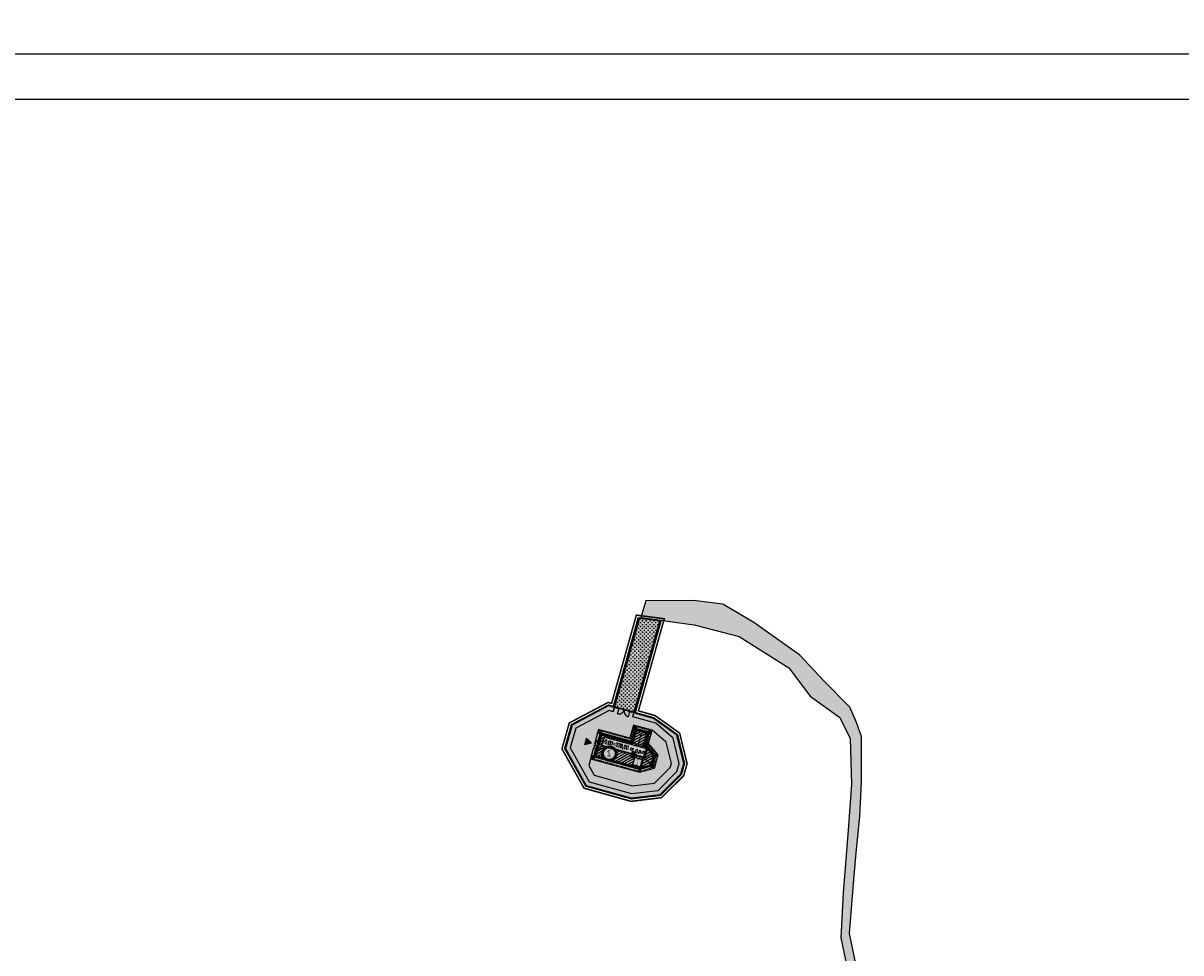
# Model space of a CAD drawing. Extents: x 7460161 to 7461537, y 5624691 to 5625913.
# Tile 26 of 26: x 7460852 to 7461080, y 5625486 to 5625669. Entities that reach past the tile are written whole.
import ezdxf
from ezdxf.enums import TextEntityAlignment as Align

# ---------------------------------------------------------------- set-up
doc = ezdxf.new("R2010")
doc.units = 0
doc.header["$MEASUREMENT"] = 0
doc.linetypes.add('DASHED', pattern=[0.75, 0.5, -0.25])
doc.linetypes.add('DASHEDX2', pattern=[1.5, 1, -0.5])
for name, color, linetype in [('AZ_chodniki', 45, 'Continuous'), ('az_ogrodzenie', 10, 'Continuous'), ('hatch_kostka_PROKON', 9, 'Continuous'), ('hatch_kostka_R&F', 9, 'Continuous'), ('hatch_PROKON', 4, 'Continuous'), ('konstr_PROKON', 2, 'Continuous'), ('ozn_graficzne_PROKON', 5, 'Continuous'), ('ozn_graficzne_R&F', 5, 'Continuous'), ('widoki_przerywana_R&F', 4, 'DASHEDX2'), ('widoki_R&F', 4, 'Continuous'), ('wymiary_PROKON', 3, 'Continuous')]:
    doc.layers.add(name, color=color, linetype=linetype)
doc.layers.add('AZ_granica', color=7, linetype='Continuous', true_color=0xf00018)
doc.layers.add('az_zieleń', color=7, linetype='Continuous', lineweight=5, true_color=0x00b32d)
doc.layers.add('rzędne proj_k', color=190, linetype='Continuous', lineweight=18)
doc.styles.add('simplex 0.6', font='simplex.shx', dxfattribs={"width": 0.6})
doc.styles.add('TECH', font='FL Pismo Techniczne.ttf')
picture_1 = doc.add_image_def('image1.jpg', size_in_pixel=(10800, 14441))

# ---------------------------------------------------------------- blocks, each defined once
blk = doc.blocks.new('*U11')
h = blk.add_hatch(color=256)
h.dxf.hatch_style = 1
h.paths.add_polyline_path([(0, 0), (-10, 0, 0.414214), (0, -10)])
h = blk.add_hatch(color=256)
h.dxf.hatch_style = 1
h.paths.add_polyline_path([(0, 10), (0, 0), (10, 0, 0.414214)])
for points in [[(0, 0), (-10, 0)], [(-10, 0), (10, 0)], [(0, 0), (0, 10)], [(0, 10), (0, -10)]]:
    blk.add_lwpolyline(points)
blk.add_circle((0, 0), 10)
blk = doc.blocks.new('Kaplica z Dymin')
at = {"layer": 'hatch_kostka_R&F', "linetype": 'ByBlock', "transparency": 33554457}
blk.add_hatch(color=200, dxfattribs=at).paths.add_polyline_path([(7460367.49, 5625597.9), (7460376.82, 5625597.9), (7460379.05, 5625599.2), (7460379.05, 5625601.35), (7460376.94, 5625602.76), (7460376.61, 5625602.76), (7460376.61, 5625605.45), (7460373.88, 5625605.45), (7460373.88, 5625602.76), (7460367.49, 5625602.76)])
at = {"layer": 'hatch_PROKON', "linetype": 'ByBlock'}
h = blk.add_hatch(dxfattribs=at)
h.set_pattern_fill('ANSI31', color=4, scale=3.5, angle=360, style=0)
h.set_pattern_definition([(45, (5e-10, 2e-10), (-0.30935921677, 0.30935921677), [])])
h.paths.add_polyline_path([(7460374.18, 5625602.46), (7460367.79, 5625602.46), (7460367.79, 5625598.2), (7460369.2, 5625598.2, -0.207312), (7460368.73, 5625599.3, -0.232599), (7460369.31, 5625600.49), (7460368.37, 5625600.49), (7460368.37, 5625602.17), (7460377.2, 5625602.17), (7460377.2, 5625600.49), (7460371.15, 5625600.49, -0.232599), (7460371.73, 5625599.3, -0.207312), (7460371.26, 5625598.2), (7460376.74, 5625598.2), (7460378.75, 5625599.38), (7460378.75, 5625601.19), (7460376.85, 5625602.46), (7460376.31, 5625602.46), (7460376.31, 5625605.15), (7460374.18, 5625605.15)])
h.paths.add_polyline_path([(7460375.29, 5625599.89), (7460376.79, 5625599.89), (7460376.79, 5625598.39), (7460375.29, 5625598.39)], flags=16)
at = {"layer": 'wymiary_PROKON', "linetype": 'ByBlock', "ltscale": 0.8}
h = blk.add_hatch(dxfattribs=at)
h.set_pattern_fill('ANSI37', color=4, scale=0.8, angle=360, style=0)
h.set_pattern_definition([(45, (1762310.38867, -1779829.25711), (-0.0707106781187, 0.0707106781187), []), (135, (1762310.38867, -1779829.25711), (-0.0707106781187, -0.0707106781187), [])])
h.paths.add_polyline_path([(7460367.49, 5625597.9), (7460376.82, 5625597.9), (7460379.05, 5625599.2), (7460379.05, 5625601.35), (7460376.94, 5625602.76), (7460376.61, 5625602.76), (7460376.61, 5625605.45), (7460373.88, 5625605.45), (7460373.88, 5625602.76), (7460367.49, 5625602.76)])
h.paths.add_polyline_path([(7460367.79, 5625598.2), (7460376.74, 5625598.2), (7460378.75, 5625599.38), (7460378.75, 5625601.19), (7460376.85, 5625602.46), (7460376.31, 5625602.46), (7460376.31, 5625605.15), (7460374.18, 5625605.15), (7460374.18, 5625602.46), (7460367.79, 5625602.46)], flags=16)
at = {"color": 7, "linetype": 'ByBlock', "const_width": 0.05}
blk.add_lwpolyline([(7460375.79, 5625598.64), (7460376.29, 5625598.64), (7460376.04, 5625598.64), (7460376.04, 5625599.64), (7460376.29, 5625599.64), (7460375.79, 5625599.64)], dxfattribs=at)
at = {"color": 3, "linetype": 'ByBlock'}
for radius in [1.5, 1.35, 1.2]:
    blk.add_circle((7460370.23, 5625599.3), radius, dxfattribs=at)
at = {"layer": 'Defpoints', "linetype": 'ByBlock'}
blk.add_lwpolyline([(7460377.2, 5625600.49), (7460377.2, 5625602.17), (7460368.37, 5625602.17), (7460368.37, 5625600.49)], close=True, dxfattribs=at)
at = {"layer": 'ozn_graficzne_PROKON', "color": 3}
blk.add_lwpolyline([(7460376.79, 5625598.39), (7460375.29, 5625598.39), (7460375.29, 5625599.89), (7460376.79, 5625599.89)], close=True, dxfattribs=at)
at = {"layer": 'widoki_przerywana_R&F', "ltscale": 0.3}
for p, q in [((7460375.24, 5625604.58), (7460375.24, 5625602.13)), ((7460376.96, 5625600.33), (7460376.96, 5625603.16)), ((7460368.36, 5625600.33), (7460374.32, 5625600.33)), ((7460375.52, 5625600.33), (7460376.96, 5625600.33)), ((7460376.96, 5625600.33), (7460379.3, 5625601.48)), ((7460376.96, 5625600.33), (7460376.96, 5625597.5)), ((7460379.3, 5625599.06), (7460376.96, 5625600.33))]:
    blk.add_line(p, q, dxfattribs=at)
at = {"layer": 'widoki_przerywana_R&F', "ltscale": 0.3, "flags": 128}
blk.add_lwpolyline([(7460373.83, 5625603.16), (7460367.05, 5625603.16, 0.283468), (7460366.89, 5625602.95), (7460366.89, 5625597.72, 0.283468), (7460367.05, 5625597.5), (7460376.96, 5625597.5), (7460379.3, 5625599.06), (7460379.3, 5625601.48), (7460376.96, 5625603.16), (7460376.96, 5625605.68, 0.414214), (7460376.83, 5625605.8), (7460373.65, 5625605.8, 0.414214), (7460373.53, 5625605.68), (7460373.53, 5625602.76)], format="xyb", dxfattribs=at)
at = {"layer": 'widoki_przerywana_R&F', "linetype": 'Continuous', "ltscale": 0.5}
blk.add_lwpolyline([(7460367.49, 5625601.1), (7460367.46, 5625601.1), (7460367.46, 5625601.1), (7460367.43, 5625601.1), (7460367.43, 5625602.82), (7460373.82, 5625602.82), (7460373.82, 5625602.82), (7460373.82, 5625602.82), (7460373.82, 5625602.82), (7460373.82, 5625602.82), (7460373.82, 5625605.51), (7460376.66, 5625605.51), (7460376.66, 5625602.82), (7460376.66, 5625602.82), (7460376.66, 5625602.82), (7460376.66, 5625602.82), (7460376.66, 5625602.82), (7460376.96, 5625602.82), (7460379.11, 5625601.38), (7460379.11, 5625599.17), (7460379.11, 5625599.17), (7460379.11, 5625599.17), (7460379.11, 5625599.17), (7460379.11, 5625599.17), (7460376.83, 5625597.85), (7460367.43, 5625597.85), (7460367.43, 5625597.85), (7460367.43, 5625597.85), (7460367.43, 5625597.85), (7460367.43, 5625597.85), (7460367.43, 5625597.85), (7460367.43, 5625597.85), (7460367.43, 5625597.85), (7460367.43, 5625597.85), (7460367.43, 5625599.56), (7460367.46, 5625599.56), (7460367.46, 5625599.56), (7460367.49, 5625599.56)], dxfattribs=at)
at = {"layer": 'widoki_przerywana_R&F', "color": 2, "linetype": 'Continuous', "ltscale": 0.5}
blk.add_lwpolyline([(7460367.49, 5625597.9), (7460376.82, 5625597.9), (7460379.05, 5625599.2), (7460379.05, 5625601.35), (7460376.94, 5625602.76), (7460376.61, 5625602.76), (7460376.61, 5625605.45), (7460373.88, 5625605.45), (7460373.88, 5625602.76), (7460367.49, 5625602.76), (7460367.49, 5625597.9)], dxfattribs=at)
blk.add_lwpolyline([(7460367.79, 5625598.2), (7460376.74, 5625598.2), (7460378.75, 5625599.38), (7460378.75, 5625601.19), (7460376.85, 5625602.46), (7460376.31, 5625602.46), (7460376.31, 5625605.15), (7460374.18, 5625605.15), (7460374.18, 5625602.46), (7460367.79, 5625602.46)], close=True, dxfattribs=at)
at = {"layer": 'widoki_przerywana_R&F', "ltscale": 0.3, "flags": 128}
for points in [[(7460373.57, 5625605.77), (7460374.88, 5625604.58)], [(7460376.92, 5625605.77), (7460375.6, 5625604.58)], [(7460366.95, 5625603.08), (7460367.44, 5625602.49), (7460367.44, 5625598.18), (7460366.95, 5625597.58)], [(7460367.44, 5625598.18), (7460368.36, 5625600.33), (7460367.44, 5625602.49)], [(7460373.83, 5625603.16), (7460375.24, 5625602.13)], [(7460374.88, 5625604.58), (7460375.6, 5625604.58)], [(7460376.66, 5625603.16), (7460375.24, 5625602.13)], [(7460376.96, 5625603.16), (7460376.66, 5625603.16)], [(7460374.26, 5625600.33), (7460374.45, 5625600.33)], [(7460374.52, 5625600.33), (7460374.87, 5625600.33)], [(7460374.65, 5625600.72), (7460374.55, 5625600.89)], [(7460374.9, 5625600.37), (7460374.69, 5625600.66)], [(7460374.89, 5625600.29), (7460374.69, 5625600.01)], [(7460375.15, 5625600.66), (7460374.94, 5625600.37)], [(7460374.95, 5625600.29), (7460375.15, 5625600.01)], [(7460375.32, 5625600.33), (7460374.97, 5625600.33)], [(7460375.29, 5625600.89), (7460375.19, 5625600.72)], [(7460375.58, 5625600.33), (7460375.39, 5625600.33)], [(7460374.65, 5625599.95), (7460374.55, 5625599.78)], [(7460375.19, 5625599.95), (7460375.29, 5625599.78)]]:
    blk.add_lwpolyline(points, dxfattribs=at)
for points in [[(7460375.58, 5625600.33), (7460375.29, 5625600.89), (7460374.55, 5625600.89), (7460374.26, 5625600.33), (7460374.55, 5625599.78), (7460375.29, 5625599.78)], [(7460375.39, 5625600.33), (7460375.19, 5625600.72), (7460374.65, 5625600.72), (7460374.45, 5625600.33), (7460374.65, 5625599.95), (7460375.19, 5625599.95)], [(7460375.32, 5625600.33), (7460375.15, 5625600.66), (7460374.69, 5625600.66), (7460374.52, 5625600.33), (7460374.69, 5625600.01), (7460375.15, 5625600.01)]]:
    blk.add_lwpolyline(points, close=True, dxfattribs=at)
at = {"layer": 'widoki_przerywana_R&F', "ltscale": 0.3}
blk.add_circle((7460374.92, 5625600.33), 0.0472, dxfattribs=at)
at = {"layer": 'rzędne proj_k', "xscale": -0.03000000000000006, "yscale": 0.03000000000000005, "zscale": 0.03, "rotation": 269.9999998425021}
for p in [(7460373.82, 5625605.51), (7460376.66, 5625605.51), (7460367.43, 5625602.82), (7460379.11, 5625601.38), (7460367.43, 5625597.85), (7460376.83, 5625597.85), (7460379.11, 5625599.17)]:
    blk.add_blockref('*U11', p, dxfattribs=at)
at = {"layer": 'konstr_PROKON', "style": 'simplex 0.6', "width": 0.6}
blk.add_text('%%P0,00=228,00 m n.p.m.', height=0.75, dxfattribs=at).set_placement((7460372.78, 5625601.02), align=Align.CENTER)
at = {"layer": 'ozn_graficzne_PROKON', "color": 1, "linetype": 'Continuous', "style": 'TECH'}
blk.add_text('1', height=1.25, rotation=15.4045, dxfattribs=at).set_placement((7460370.14, 5625599.34), align=Align.MIDDLE_CENTER)
blk = doc.blocks.new('ogrodzenie')
at = {"layer": 'hatch_kostka_PROKON', "linetype": 'ByBlock', "transparency": 33554457}
blk.add_hatch(color=256, dxfattribs=at).paths.add_polyline_path([(7460350.94, 5625701.72), (7460348.93, 5625702.29), (7460341.72, 5625698.48), (7460340.43, 5625693.88), (7460344.53, 5625686.59), (7460353.42, 5625684.1), (7460359.1, 5625684.79), (7460363.2, 5625688.88), (7460363.76, 5625690.89), (7460362.39, 5625696.52), (7460357.83, 5625699.79), (7460353.06, 5625701.13), (7460353.1, 5625701.27), (7460357.89, 5625699.93), (7460362.52, 5625696.61), (7460363.92, 5625690.89), (7460363.33, 5625688.8), (7460359.17, 5625684.65), (7460353.41, 5625683.94), (7460344.43, 5625686.46), (7460340.27, 5625693.86), (7460341.59, 5625698.58), (7460348.91, 5625702.45), (7460350.98, 5625701.87)])
at = {"layer": 'widoki_R&F', "linetype": 'ByBlock'}
blk.add_line((7460353.08, 5625701.2), (7460350.96, 5625701.79), dxfattribs=at)
blk.add_lwpolyline([(7460350.94, 5625701.72), (7460348.93, 5625702.29), (7460341.72, 5625698.48), (7460340.43, 5625693.88), (7460344.53, 5625686.59), (7460353.42, 5625684.1), (7460359.1, 5625684.79), (7460363.2, 5625688.88), (7460363.76, 5625690.89), (7460362.39, 5625696.52), (7460357.83, 5625699.79), (7460353.06, 5625701.13), (7460353.1, 5625701.27), (7460357.89, 5625699.93), (7460362.52, 5625696.61), (7460363.92, 5625690.89), (7460363.33, 5625688.8), (7460359.17, 5625684.65), (7460353.41, 5625683.94), (7460344.43, 5625686.46), (7460340.27, 5625693.86), (7460341.59, 5625698.58), (7460348.91, 5625702.45), (7460350.98, 5625701.87)], close=True, dxfattribs=at)
for points in [[(7460348.93, 5625702.29), (7460348.91, 5625702.45)], [(7460350.96, 5625701.79), (7460350.66, 5625700.73)], [(7460353.08, 5625701.2), (7460352.78, 5625700.14)], [(7460341.72, 5625698.48), (7460341.59, 5625698.58)], [(7460357.83, 5625699.79), (7460357.89, 5625699.93)], [(7460362.39, 5625696.52), (7460362.52, 5625696.61)], [(7460340.43, 5625693.88), (7460340.27, 5625693.86)], [(7460363.92, 5625690.89), (7460363.76, 5625690.89)], [(7460363.33, 5625688.8), (7460363.2, 5625688.88)], [(7460344.43, 5625686.46), (7460344.53, 5625686.59)], [(7460359.17, 5625684.65), (7460359.1, 5625684.79)], [(7460353.41, 5625683.94), (7460353.42, 5625684.1)]]:
    blk.add_lwpolyline(points, dxfattribs=at)
for centre, start, end in [((7460350.96, 5625701.79), 254.3328, 344.3328), ((7460353.08, 5625701.2), 164.3328, 254.3328)]:
    blk.add_arc(centre, 1.1, start, end, dxfattribs=at)

msp = doc.modelspace()

# ---------------------------------------------------------------- hatches: boundary and pattern name
at = {"linetype": 'Continuous'}
h = msp.add_hatch(color=4, dxfattribs=at)
h.dxf.hatch_style = 1
h.paths.add_polyline_path([(7460962.978, 5625528.069), (7460963.951, 5625527.082), (7460962.61, 5625526.733)])
at = {"layer": 'az_zieleń', "true_color": 0x2aa500, "transparency": 33554470}
h = msp.add_hatch(color=84, dxfattribs=at)
h.dxf.hatch_style = 1
h.paths.add_polyline_path([(7460968.509, 5625534.258), (7460972.36, 5625533.178), (7460977.433, 5625551.266), (7460973.426, 5625551.791)])
at = {"layer": 'az_zieleń', "transparency": 33554470}
h = msp.add_hatch(color=256, dxfattribs=at)
h.dxf.hatch_style = 1
h.paths.add_polyline_path([(7460977.493, 5625516.938), (7460981.592, 5625521.033), (7460982.156, 5625523.044), (7460980.785, 5625528.669), (7460976.222, 5625531.939), (7460972.319, 5625533.033), (7460972.103, 5625532.261), (7460976.661, 5625531.005), (7460980.052, 5625528.089), (7460981.278, 5625523.059), (7460980.834, 5625521.477), (7460977.1, 5625517.747), (7460971.883, 5625517.11), (7460963.491, 5625519.463), (7460962.84, 5625520.621), (7460960.259, 5625525.216), (7460959.74, 5625526.139), (7460960.836, 5625530.044), (7460967.419, 5625533.525), (7460968.239, 5625533.295), (7460968.468, 5625534.114), (7460967.322, 5625534.435), (7460960.116, 5625530.625), (7460958.827, 5625526.029), (7460962.923, 5625518.74), (7460971.817, 5625516.245)])
h = msp.add_hatch(color=256, dxfattribs=at)
h.dxf.hatch_style = 1
h.paths.add_polyline_path([(7460979.496, 5625522.26), (7460979.727, 5625523.086), (7460978.708, 5625527.266), (7460975.939, 5625529.648), (7460975.215, 5625527.023), (7460977.136, 5625524.793), (7460976.402, 5625522.131), (7460973.449, 5625521.351), (7460963.776, 5625524.017), (7460963.406, 5625522.676), (7460964.494, 5625520.74), (7460971.999, 5625518.635), (7460976.405, 5625519.173)], flags=17)
at = {"layer": 'hatch_kostka_PROKON', "true_color": 0x014b99, "transparency": 33554483}
msp.add_hatch(color=154, dxfattribs=at).paths.add_polyline_path([(7461016.287, 5625531.181), (7461014.95, 5625534.189), (7461009.724, 5625539.441), (7461005.057, 5625544.487), (7460996.01, 5625550.928), (7460989.901, 5625554.509), (7460984.113, 5625555.278), (7460974.649, 5625555.226), (7460973.72, 5625551.914), (7460984.234, 5625550.486), (7460993.107, 5625548.136), (7461002.916, 5625541.929), (7461007.111, 5625536.37), (7461012.947, 5625532.133), (7461015.033, 5625527.991), (7461015.298, 5625518.98), (7461014.65, 5625509.92), (7461013.664, 5625497.503), (7461013.187, 5625488.603), (7461014.594, 5625481.68), (7461017.207, 5625475.88), (7461019.964, 5625472.643), (7461020.619, 5625472.167), (7461022.54, 5625470.774), (7461024.997, 5625469.356), (7461034.473, 5625466.865), (7461036.551, 5625464.958), (7461038.464, 5625460.13), (7461038.294, 5625452.014), (7461038.325, 5625445.955), (7461041.248, 5625432.891), (7461040.685, 5625428.261), (7461036.648, 5625420.19), (7461034.641, 5625408.109), (7461033.265, 5625397.255), (7461033.31, 5625394.851), (7461027.982, 5625369.954), (7461027.332, 5625369.818), (7461025.199, 5625370.488), (7461022.734, 5625367.53), (7461016.714, 5625362.323), (7461011.991, 5625358.473), (7460994.859, 5625347.973), (7460991.119, 5625345.806), (7460977.149, 5625338.822), (7460968.815, 5625334.915), (7460953.078, 5625327.551), (7460944.683, 5625323.649), (7460931.636, 5625315.105), (7460924.384, 5625309.39), (7460917.346, 5625303.855), (7460909.132, 5625295.844), (7460902.823, 5625286.412), (7460899.398, 5625280.979), (7460892.17, 5625265.43), (7460888.161, 5625256.7), (7460883.234, 5625245.576), (7460877.406, 5625232.336), (7460874.213, 5625224.732), (7460871.657, 5625218.687), (7460868.655, 5625212.069), (7460866.336, 5625206.735), (7460861.798, 5625200.029), (7460860.978, 5625199.058), (7460855.062, 5625195.121), (7460845.305, 5625191.192), (7460828.34, 5625186.961), (7460814.108, 5625183.465), (7460808.276, 5625181.165), (7460787.934, 5625172.745), (7460772.273, 5625169.037), (7460767.027, 5625167.755), (7460758.168, 5625164.095), (7460748.46, 5625160.431), (7460746.467, 5625154.391), (7460743.363, 5625149.441), (7460740.493, 5625144.724), (7460738.493, 5625141.066), (7460734.633, 5625131.654), (7460734.736, 5625127.545), (7460734.455, 5625124.041), (7460734.088, 5625118.715), (7460734.964, 5625104.399), (7460736.608, 5625094.436), (7460744.941, 5625084.175), (7460748.765, 5625080.459), (7460753.942, 5625080.387), (7460748.308, 5625085.43), (7460740.353, 5625095.234), (7460738.075, 5625103.532), (7460737.655, 5625111.296), (7460737.234, 5625117.61), (7460737.779, 5625124.096), (7460738.231, 5625127.958), (7460740.448, 5625134.126), (7460742.391, 5625139.087), (7460744.959, 5625144.84), (7460749.867, 5625151.809), (7460753.246, 5625155.668), (7460759.735, 5625159.948), (7460766.51, 5625163.039), (7460773.251, 5625165.267), (7460784.738, 5625168.364), (7460788.614, 5625169.487), (7460795.557, 5625172.19), (7460811.697, 5625178.624), (7460815.968, 5625180.3), (7460834.712, 5625185.453), (7460847.955, 5625189.095), (7460856.587, 5625191.56), (7460858.758, 5625192.573), (7460860.676, 5625192.765), (7460863.209, 5625196.848), (7460865.558, 5625199.764), (7460868.984, 5625203.746), (7460873.534, 5625215.239), (7460878.552, 5625228.948), (7460882.05, 5625237.905), (7460886.488, 5625247.086), (7460891.212, 5625257.697), (7460895.676, 5625266.979), (7460898.822, 5625273.66), (7460902.24, 5625280.27), (7460905.864, 5625285.93), (7460911.023, 5625293.186), (7460919.389, 5625301.423), (7460928.002, 5625307.979), (7460933.561, 5625312.184), (7460940.527, 5625316.638), (7460946.539, 5625320.249), (7460956.17, 5625324.743), (7460961.536, 5625327.138), (7460973.8, 5625332.845), (7460981.614, 5625336.947), (7460989.075, 5625341.035), (7460999.809, 5625347.375), (7461008.567, 5625352.738), (7461015.663, 5625357.321), (7461018.06, 5625359.182), (7461025.99, 5625364.934), (7461029.004, 5625366.023), (7461029.659, 5625370.029), (7461030.452, 5625373.977), (7461035.184, 5625395.017), (7461036.647, 5625407.651), (7461038.554, 5625416.403), (7461039.345, 5625419.885), (7461043.164, 5625429.014), (7461043.127, 5625433.162), (7461042.584, 5625435.742), (7461040.532, 5625446.5), (7461040.164, 5625457.828), (7461040.035, 5625460.999), (7461037.797, 5625466.975), (7461036.85, 5625468.299), (7461034.499, 5625468.614), (7461028.48, 5625470.596), (7461025.481, 5625471.666), (7461021.566, 5625474.018), (7461017.696, 5625479.415), (7461016.262, 5625482.861), (7461014.895, 5625489.5), (7461015.673, 5625499.348), (7461016.226, 5625505.391), (7461016.898, 5625512.595), (7461017.237, 5625519.352), (7461017.225, 5625528.386)])
at = {"layer": 'hatch_kostka_R&F', "linetype": 'ByBlock', "transparency": 33554521}
h = msp.add_hatch(dxfattribs=at)
h.set_pattern_fill('CROSS', color=256, scale=1.5)
h.set_pattern_definition([(0, (653.0601, -274.85212), (0.375, 0.375), [0.1875, -0.5625]), (90, (653.15386, -274.94587), (-0.375, 0.375), [0.1875, -0.5625])])
h.paths.add_polyline_path([(7460968.509, 5625534.258), (7460972.36, 5625533.178), (7460977.433, 5625551.266), (7460973.426, 5625551.791)])
at = {"layer": 'hatch_kostka_R&F', "linetype": 'ByBlock', "transparency": 33554457}
h = msp.add_hatch(color=256, dxfattribs=at)
edge = h.paths.add_edge_path(flags=16)
edge.add_line((7460963.406, 5625522.676), (7460964.494, 5625520.74))
edge.add_line((7460964.494, 5625520.74), (7460971.999, 5625518.635))
edge.add_line((7460971.999, 5625518.635), (7460976.405, 5625519.173))
edge.add_line((7460976.405, 5625519.173), (7460979.496, 5625522.26))
edge.add_line((7460979.496, 5625522.26), (7460979.727, 5625523.086))
edge.add_line((7460979.727, 5625523.086), (7460978.708, 5625527.266))
edge.add_line((7460978.708, 5625527.266), (7460975.939, 5625529.648))
edge.add_line((7460975.939, 5625529.648), (7460972.242, 5625530.666))
edge.add_line((7460972.242, 5625530.666), (7460971.516, 5625528.076))
edge.add_line((7460971.516, 5625528.076), (7460965.361, 5625529.772))
edge.add_line((7460965.361, 5625529.772), (7460964.773, 5625527.637))
edge.add_line((7460964.773, 5625527.637), (7460965.117, 5625527.542))
edge.add_arc((7460965.079, 5625527.313), 0.232, 80.54073, 150.86873)
edge.add_line((7460964.876, 5625527.426), (7460964.569, 5625526.313))
edge.add_arc((7460964.799, 5625526.272), 0.233, 169.78556, 246.61109)
edge.add_line((7460964.706, 5625526.057), (7460964.364, 5625526.152))
edge.add_line((7460964.364, 5625526.152), (7460963.406, 5625522.676))
h.paths.add_polyline_path([(7460972.103, 5625532.261), (7460972.36, 5625533.178), (7460968.509, 5625534.258), (7460968.239, 5625533.295), (7460968.509, 5625534.258), (7460968.239, 5625533.295), (7460967.419, 5625533.525), (7460960.836, 5625530.044), (7460959.74, 5625526.139), (7460960.259, 5625525.216), (7460962.84, 5625520.621), (7460963.491, 5625519.463), (7460971.883, 5625517.11), (7460977.1, 5625517.747), (7460980.834, 5625521.477), (7460981.278, 5625523.059), (7460980.052, 5625528.089), (7460976.661, 5625531.005)])
at = {"layer": 'hatch_kostka_R&F', "linetype": 'ByBlock', "transparency": 33554521}
h = msp.add_hatch(dxfattribs=at)
h.set_pattern_fill('AR-SAND', color=256, scale=0.1)
h.set_pattern_definition([(37.5, (653.06011, -274.85212), (-0.006299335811, 0.1926823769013), [0, -0.152, 0, -0.17, 0, -0.1625]), (7.5, (653.0601, -274.85212), (0.176977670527, 0.282214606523), [0, -0.082, 0, -0.137, 0, -0.0525]), (327.5, (652.93711, -274.85212), (0.311414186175, 0.0005659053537), [0, -0.05, 0, -0.18, 0, -0.235]), (317.5, (652.9371, -274.85212), (0.300612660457, 0.0877675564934), [0, -0.025, 0, -0.118, 0, -0.135])])
edge = h.paths.add_edge_path(flags=16)
edge.add_line((7460963.406, 5625522.676), (7460964.494, 5625520.74))
edge.add_line((7460964.494, 5625520.74), (7460971.999, 5625518.635))
edge.add_line((7460971.999, 5625518.635), (7460976.405, 5625519.173))
edge.add_line((7460976.405, 5625519.173), (7460979.496, 5625522.26))
edge.add_line((7460979.496, 5625522.26), (7460979.727, 5625523.086))
edge.add_line((7460979.727, 5625523.086), (7460978.708, 5625527.266))
edge.add_line((7460978.708, 5625527.266), (7460975.939, 5625529.648))
edge.add_line((7460975.939, 5625529.648), (7460972.242, 5625530.666))
edge.add_line((7460972.242, 5625530.666), (7460971.516, 5625528.076))
edge.add_line((7460971.516, 5625528.076), (7460965.361, 5625529.772))
edge.add_line((7460965.361, 5625529.772), (7460964.773, 5625527.637))
edge.add_line((7460964.773, 5625527.637), (7460965.117, 5625527.542))
edge.add_arc((7460965.079, 5625527.313), 0.232, 80.54073, 150.86873)
edge.add_line((7460964.876, 5625527.426), (7460964.569, 5625526.313))
edge.add_arc((7460964.799, 5625526.272), 0.233, 169.78556, 246.61109)
edge.add_line((7460964.706, 5625526.057), (7460964.364, 5625526.152))
edge.add_line((7460964.364, 5625526.152), (7460963.406, 5625522.676))
h.paths.add_polyline_path([(7460972.103, 5625532.261), (7460972.36, 5625533.178), (7460968.509, 5625534.258), (7460968.239, 5625533.295), (7460968.509, 5625534.258), (7460968.239, 5625533.295), (7460967.419, 5625533.525), (7460960.836, 5625530.044), (7460959.74, 5625526.139), (7460960.259, 5625525.216), (7460962.84, 5625520.621), (7460963.491, 5625519.463), (7460971.883, 5625517.11), (7460977.1, 5625517.747), (7460980.834, 5625521.477), (7460981.278, 5625523.059), (7460980.052, 5625528.089), (7460976.661, 5625531.005)])
at = {"layer": 'hatch_kostka_R&F', "linetype": 'ByBlock', "transparency": 33554457}
msp.add_hatch(color=256, dxfattribs=at).paths.add_polyline_path([(7460965.255, 5625527.504), (7460965.711, 5625529.157), (7460971.871, 5625527.46), (7460972.586, 5625530.053), (7460975.324, 5625529.299), (7460974.662, 5625526.899), (7460976.583, 5625524.669), (7460975.997, 5625522.541), (7460973.452, 5625521.869), (7460964.391, 5625524.366), (7460964.846, 5625526.019), (7460964.364, 5625526.152), (7460963.776, 5625524.017), (7460973.449, 5625521.351), (7460976.402, 5625522.131), (7460977.136, 5625524.793), (7460975.215, 5625527.023), (7460975.939, 5625529.648), (7460972.236, 5625530.668), (7460971.522, 5625528.075), (7460965.361, 5625529.772), (7460964.773, 5625527.637)])

# ---------------------------------------------------------------- linework, layer by layer
at = {"layer": 'AZ_chodniki', "linetype": 'ByBlock'}
msp.add_lwpolyline([(7461016.262, 5625482.861), (7461014.895, 5625489.5), (7461015.673, 5625499.348), (7461016.226, 5625505.391), (7461016.898, 5625512.595), (7461017.237, 5625519.352), (7461017.225, 5625528.386), (7461016.287, 5625531.181), (7461014.95, 5625534.189), (7461009.724, 5625539.441), (7461005.057, 5625544.487), (7460996.01, 5625550.928), (7460989.901, 5625554.509), (7460984.113, 5625555.278), (7460974.649, 5625555.226), (7460973.72, 5625551.914), (7460984.234, 5625550.486), (7460993.107, 5625548.136), (7461002.916, 5625541.929), (7461007.111, 5625536.37), (7461012.947, 5625532.133), (7461015.033, 5625527.991), (7461015.298, 5625518.98), (7461014.65, 5625509.92), (7461013.664, 5625497.503), (7461013.187, 5625488.603), (7461014.594, 5625481.68)], dxfattribs=at)
at = {"layer": 'AZ_chodniki', "linetype": 'Continuous'}
for points in [[(7460968.509, 5625534.258), (7460972.36, 5625533.178), (7460977.433, 5625551.266), (7460973.426, 5625551.791), (7460968.509, 5625534.258)], [(7460972.103, 5625532.261), (7460972.36, 5625533.178), (7460968.509, 5625534.258), (7460968.239, 5625533.295), (7460968.509, 5625534.258), (7460968.239, 5625533.295), (7460967.419, 5625533.525), (7460960.836, 5625530.044), (7460959.74, 5625526.139), (7460960.259, 5625525.216), (7460962.84, 5625520.621), (7460962.84, 5625520.621), (7460962.84, 5625520.621), (7460962.84, 5625520.621), (7460963.491, 5625519.463), (7460971.883, 5625517.11), (7460977.1, 5625517.747), (7460980.834, 5625521.477), (7460981.278, 5625523.059), (7460980.052, 5625528.089), (7460976.661, 5625531.005), (7460972.103, 5625532.261)]]:
    msp.add_lwpolyline(points, dxfattribs=at)
msp.add_lwpolyline([(7460963.406, 5625522.676), (7460964.494, 5625520.74), (7460971.999, 5625518.635), (7460976.405, 5625519.173), (7460979.496, 5625522.26), (7460979.727, 5625523.086), (7460978.708, 5625527.266), (7460975.939, 5625529.648), (7460972.242, 5625530.666), (7460971.516, 5625528.076), (7460965.361, 5625529.772), (7460964.773, 5625527.637), (7460965.117, 5625527.542, 0.316873), (7460964.876, 5625527.426), (7460964.569, 5625526.313, 0.3483618), (7460964.706, 5625526.057), (7460964.364, 5625526.152)], format="xyb", close=True, dxfattribs=at)
msp.add_lwpolyline([(7460965.255, 5625527.504), (7460965.711, 5625529.157), (7460971.871, 5625527.46), (7460972.586, 5625530.053), (7460975.324, 5625529.299), (7460974.662, 5625526.899), (7460976.583, 5625524.669), (7460975.997, 5625522.541), (7460973.452, 5625521.869), (7460964.391, 5625524.366), (7460964.846, 5625526.019), (7460964.364, 5625526.152), (7460964.364, 5625526.152), (7460964.364, 5625526.152), (7460963.776, 5625524.017), (7460973.449, 5625521.351), (7460976.402, 5625522.131), (7460977.136, 5625524.793), (7460975.215, 5625527.023), (7460975.939, 5625529.648), (7460972.236, 5625530.668), (7460971.522, 5625528.075), (7460965.361, 5625529.772), (7460964.773, 5625527.637), (7460964.773, 5625527.637), (7460964.773, 5625527.637)], close=True, dxfattribs=at)
at = {"layer": 'AZ_granica', "color": 106, "linetype": 'DASHED', "ltscale": 3, "true_color": 0x00671f, "const_width": 0.3}
msp.add_lwpolyline([(7460973.217, 5625533.457), (7460976.508, 5625532.534), (7460981.36, 5625529.057), (7460982.828, 5625523.032), (7460982.172, 5625520.693), (7460977.794, 5625516.32), (7460971.767, 5625515.584), (7460962.488, 5625518.187), (7460958.128, 5625525.945), (7460959.565, 5625531.069), (7460967.248, 5625535.131), (7460967.921, 5625534.942), (7460972.811, 5625552.376), (7460978.321, 5625551.653)], close=True, dxfattribs=at)
at = {"layer": 'az_ogrodzenie', "color": 30, "linetype": 'DASHED', "ltscale": 3, "const_width": 0.3}
msp.add_lwpolyline([(7460972.601, 5625533.11), (7460976.288, 5625532.076), (7460980.918, 5625528.758), (7460982.311, 5625523.041), (7460981.726, 5625520.954), (7460977.563, 5625516.796), (7460971.806, 5625516.093), (7460962.822, 5625518.612), (7460958.665, 5625526.01), (7460959.989, 5625530.728), (7460967.305, 5625534.596), (7460968.268, 5625534.326), (7460973.176, 5625551.824), (7460977.683, 5625551.233)], close=True, dxfattribs=at)
at = {"layer": 'Defpoints', "color": 1}
msp.add_lwpolyline([(7460652.986, 5624823.204), (7461246.986, 5624823.204), (7461246.986, 5625663.204), (7460652.986, 5625663.204)], close=True, dxfattribs=at)
at = {"layer": 'ozn_graficzne_PROKON', "color": 4}
msp.add_lwpolyline([(7460962.978, 5625528.069), (7460963.951, 5625527.082), (7460962.61, 5625526.733)], close=True, dxfattribs=at)
at = {"layer": 'ozn_graficzne_R&F'}
msp.add_lwpolyline([(7460674.986, 5624832.204), (7461237.986, 5624832.204), (7461237.986, 5625654.204), (7460674.986, 5625654.204)], close=True, dxfattribs=at)
at = {"layer": 'widoki_R&F'}
msp.add_lwpolyline([(7460964.899, 5625526.004), (7460965.308, 5625527.489), (7460965.163, 5625527.529, 0.3749716), (7460964.876, 5625527.426), (7460964.569, 5625526.313, 0.3483618), (7460964.706, 5625526.057)], format="xyb", close=True, dxfattribs=at)

# ---------------------------------------------------------------- block references
at = {"linetype": 'ByBlock'}
msp.add_blockref('ogrodzenie', (618.395, -167.85), dxfattribs=at)
at = {"linetype": 'ByBlock', "rotation": 344.5955062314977}
msp.add_blockref('Kaplica z Dymin', (-1225723.457, 2183738.84), dxfattribs=at)

# ---------------------------------------------------------------- pictures from other files: only their frames are drawn
image = msp.add_image(picture_1, insert=(7460625.123, 5624691.403), size_in_units=(912.244, 1219.788), rotation=0.089099)
image.dxf.flags = 7

doc.saveas('drawing.dxf')
